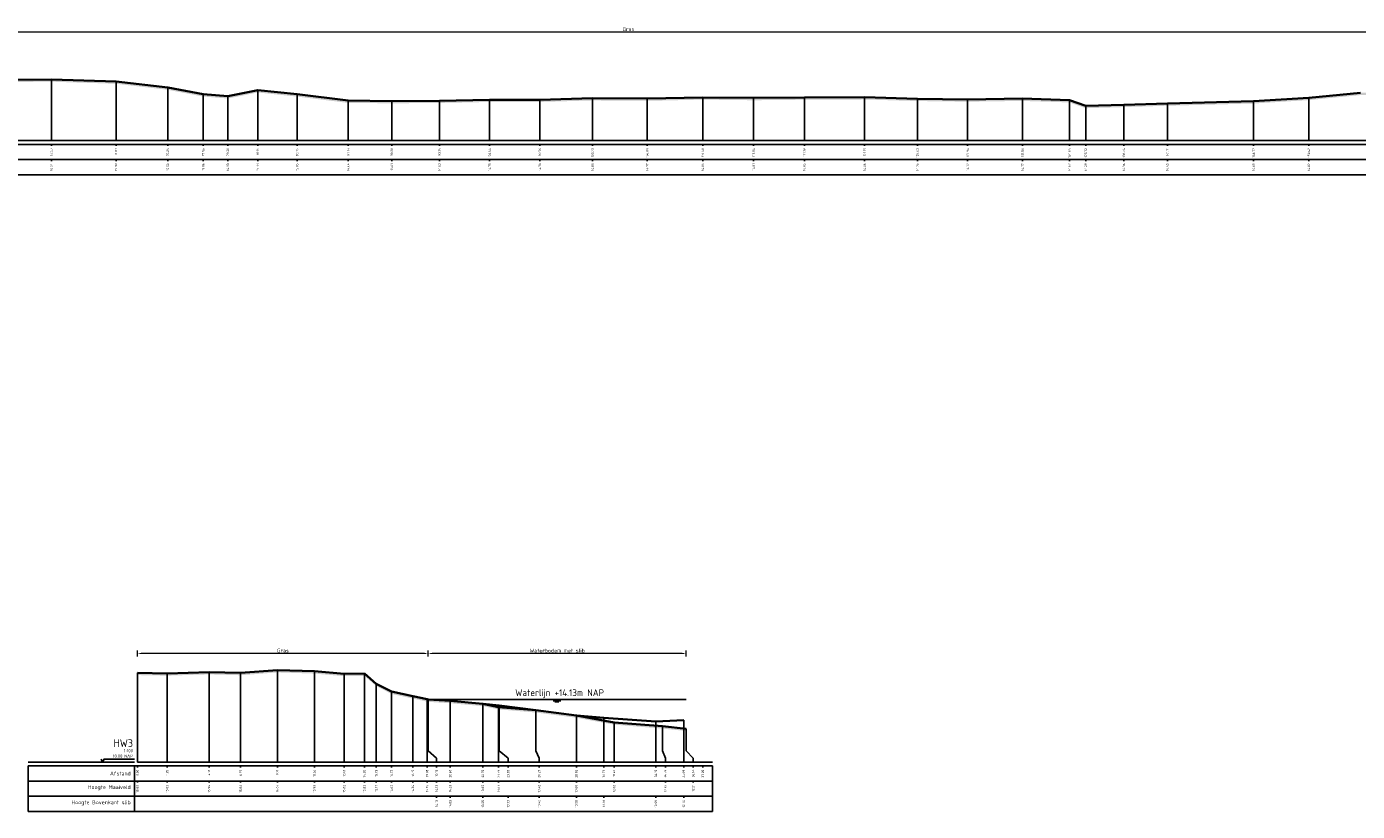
# Model space of a CAD drawing. Header units: metres. Extents: x 197883 to 206898, y 361907 to 364395.
# Tile 127 of 256: x 205850 to 205937, y 363363 to 363415. Entities that reach past the tile are written whole.
import ezdxf
from ezdxf.enums import TextEntityAlignment as Align

# ---------------------------------------------------------------- set-up
doc = ezdxf.new("R2010")
doc.units = ezdxf.units.M
doc.header["$PDMODE"] = 35
doc.header["$PDSIZE"] = 0.075
for name, color, linetype, lineweight in [('B-ME-GR-RIET-G', 120, 'Continuous', 13), ('X-ME-AL-PROFIEL_BOVENKANT SLIB-GD', 42, 'Continuous', 35), ('X-ME-AL-PROFIEL_HUIDIG MAAIVELD-GD', 252, 'Continuous', 0), ('X-XX-AL-DETAIL1-M', 7, 'Continuous', 18), ('X-XX-AL-DWARSPROFIEL_PROFIELLIJN MAAIVELD-GD', 8, 'Continuous', 35), ('X-XX-AL-NAP-T18', 7, 'Continuous', 18)]:
    doc.layers.add(name, color=color, linetype=linetype, lineweight=lineweight)
doc.layers.add('X-ME-AL-PROFIEL_WATERLIJN-GD', color=150, linetype='Continuous')
doc.layers.add('X-ME-AL-PROFIELRASTER-S', color=7, linetype='Continuous')
doc.styles.add('NLCS-ISO', font='NLCS-ISO.ttf', dxfattribs={"height": 1.8})
doc.styles.add('NLCS-ISO-ANNOTATIVE-T18', font='NLCS-ISO.ttf', dxfattribs={"height": 1.8})
doc.styles.add('NLCS-ISO-M100-T25', font='NLCS-ISO.ttf', dxfattribs={"height": 0.25})
doc.dimstyles.new('NLCS-M100-T25-PIJL_L2_H1', dxfattribs={"dimscale": 0.1, "dimtxt": 2.5, "dimasz": 2.5, "dimexe": 2, "dimexo": 2, "dimgap": 0.7, "dimtad": 1, "dimzin": 0, "dimdsep": 46, "dimtxsty": 'NLCS-ISO-M100-T25', "dimcen": 0, "dimdle": 2, "dimclrd": 256, "dimclre": 256, "dimclrt": 256, "dimadec": 1, "dimazin": 0, "dimtfac": 1, "dimtdec": 3, "dimtofl": 0, "dimtmove": 0, "dimatfit": 3, "dimfxl": 2, "dimfxlon": 1, "dimtfillclr": 256, "dimtolj": 1, "dimtzin": 0, "dimlwd": -1, "dimlwe": -1, "dimarcsym": 0})

# ---------------------------------------------------------------- blocks, each defined once
blk = doc.blocks.new('SAL-PROFIELRASTER-D')
at = {"color": 0, "linetype": 'ByBlock', "lineweight": -2, "flags": 128}
for points in [[(-2, 0), (-72, 0)], [(-24, 2), (-23, 0), (-22, 2), (-2, 2)], [(-72, -12.5), (-72, -2.5)], [(0, -2.5), (-72, -2.5)], [(-2, -12.5), (-2, -2.5)], [(0, -12.5), (-72, -12.5)]]:
    blk.add_lwpolyline(points, dxfattribs=at)
at = {"color": 0, "linetype": 'ByBlock', "lineweight": -2, "style": 'NLCS-ISO-ANNOTATIVE-T18'}
blk.add_text('NAP', height=2, dxfattribs=at).set_placement((-3, 3), align=Align.RIGHT)
blk.add_text('Afstand', height=2.5, dxfattribs=at).set_placement((-4.5, -7.5), align=Align.MIDDLE_RIGHT)
for tag, height, p in [('PROFIELNR', 5, (-3, 10)), ('NAP', 2, (-9.94, 3)), ('SCHAAL', 2, (-3, 6.5))]:
    blk.add_attdef(tag, text='', height=height, dxfattribs=at).set_placement(p, align=Align.RIGHT)
blk = doc.blocks.new('SAL-PROFIELRASTER_BALK_EIND1-D')
at = {"color": 0, "linetype": 'ByBlock', "lineweight": -2}
blk.add_line((1, -12.5), (1, -2.5), dxfattribs=at)
at = {"color": 0, "linetype": 'ByBlock', "lineweight": -2, "flags": 128}
for points in [[(0, 0), (1, 0)], [(0, -2.5), (1, -2.5)], [(0, -12.5), (1, -12.5)]]:
    blk.add_lwpolyline(points, dxfattribs=at)
blk = doc.blocks.new('SAL-PROFIELRASTER_BALK-D')
at = {"color": 0, "linetype": 'ByBlock', "lineweight": -2}
for p, q in [((-72, -12.5), (-72, -2.5)), ((-2, -2.5), (-2, -12.5)), ((0, -12.5), (-72, -12.5))]:
    blk.add_line(p, q, dxfattribs=at)
at = {"color": 0, "linetype": 'ByBlock', "lineweight": -2, "style": 'NLCS-ISO-ANNOTATIVE-T18'}
for tag, height, p in [('TITEL1', 2.5, (-4.5, -6.5)), ('TITEL2', 1.5, (-4.5, -9.5))]:
    blk.add_attdef(tag, text='', height=height, dxfattribs=at).set_placement(p, align=Align.MIDDLE_RIGHT)
blk = doc.blocks.new('SAL-PROFIELRASTER_BALK_EIND2-D')
at = {"color": 0, "linetype": 'ByBlock', "lineweight": -2}
for p, q in [((1, -2.5), (1, -12.5)), ((1, -12.5), (0, -12.5))]:
    blk.add_line(p, q, dxfattribs=at)
blk = doc.blocks.new('SAL-PROFIELRASTER_BALK_DATA-D')
at = {"color": 0, "linetype": 'ByBlock', "lineweight": -2}
blk.add_lwpolyline([(0, -3.5), (0, -2.5)], dxfattribs=at)
at = {"color": 0, "linetype": 'ByBlock', "lineweight": -2, "style": 'NLCS-ISO-ANNOTATIVE-T18'}
blk.add_attdef('GETAL', text='', height=1.5, rotation=90, dxfattribs=at).set_placement((0.75, -5), align=Align.RIGHT)
blk = doc.blocks.new('SAL-PROFIELRASTER_AANHAAL-D')
at = {"color": 9, "linetype": 'ByBlock', "lineweight": -2, "flags": 128}
blk.add_lwpolyline([(0, 1), (0, 0)], dxfattribs=at)
blk = doc.blocks.new('SAL-PROFIELRASTER_AANHAAL_STAGGER-D')
at = {"color": 9, "linetype": 'ByBlock', "lineweight": -2, "flags": 128}
for points in [[(0, 0), (0, -0.25)], [(0, -0.25), (1, -0.75)], [(1, -0.75), (1, -1)]]:
    blk.add_lwpolyline(points, dxfattribs=at)
blk = doc.blocks.new('*D64')
at = {"layer": 'Defpoints', "color": 0, "transparency": 16777216}
for p in [(205857.104, 363373.617), (205876.258, 363368.608), (205857.104, 363364.483)]:
    blk.add_point(p, dxfattribs=at)
at = {"layer": 'X-XX-AL-DETAIL1-M', "color": 253, "transparency": 16777216}
for p, q in [((205857.104, 363373.417), (205857.104, 363373.817)), ((205876.008, 363373.617), (205857.354, 363373.617)), ((205876.258, 363373.417), (205876.258, 363373.817))]:
    blk.add_line(p, q, dxfattribs=at)
for points in [[(205857.354, 363373.658), (205857.354, 363373.575), (205857.104, 363373.617)], [(205876.008, 363373.658), (205876.008, 363373.575), (205876.258, 363373.617)]]:
    blk.add_solid(points, dxfattribs=at)
at = {"layer": 'X-XX-AL-DETAIL1-M', "color": 253, "transparency": 16777216, "insert": (205866.681, 363373.812), "char_height": 0.25, "attachment_point": 5, "style": 'NLCS-ISO-M100-T25'}
blk.add_mtext('\\A1;Gras', dxfattribs=at)
blk = doc.blocks.new('*D65')
at = {"layer": 'Defpoints', "color": 0, "transparency": 16777216}
for p in [(205876.258, 363373.617), (205876.258, 363368.608), (205893.246, 363365.233)]:
    blk.add_point(p, dxfattribs=at)
at = {"layer": 'X-XX-AL-DETAIL1-M', "color": 253, "transparency": 16777216}
for p, q in [((205876.258, 363373.417), (205876.258, 363373.817)), ((205892.996, 363373.617), (205876.508, 363373.617)), ((205893.246, 363373.417), (205893.246, 363373.817))]:
    blk.add_line(p, q, dxfattribs=at)
for points in [[(205876.508, 363373.658), (205876.508, 363373.575), (205876.258, 363373.617)], [(205892.996, 363373.658), (205892.996, 363373.575), (205893.246, 363373.617)]]:
    blk.add_solid(points, dxfattribs=at)
at = {"layer": 'X-XX-AL-DETAIL1-M', "color": 253, "transparency": 16777216, "insert": (205884.752, 363373.812), "char_height": 0.25, "attachment_point": 5, "style": 'NLCS-ISO-M100-T25'}
blk.add_mtext('\\A1;Waterbodem met slib', dxfattribs=at)
blk = doc.blocks.new('*D84')
at = {"layer": 'Defpoints', "color": 0, "transparency": 16777216}
for p in [(205783.859, 363414.592), (205783.859, 363407.433), (206171.207, 363407.433)]:
    blk.add_point(p, dxfattribs=at)
at = {"layer": 'X-XX-AL-DETAIL1-M', "color": 253, "transparency": 16777216}
for p, q in [((205783.859, 363414.392), (205783.859, 363414.792)), ((206170.957, 363414.592), (205784.109, 363414.592)), ((206171.207, 363414.392), (206171.207, 363414.792))]:
    blk.add_line(p, q, dxfattribs=at)
for points in [[(205784.109, 363414.633), (205784.109, 363414.55), (205783.859, 363414.592)], [(206170.957, 363414.633), (206170.957, 363414.55), (206171.207, 363414.592)]]:
    blk.add_solid(points, dxfattribs=at)
at = {"layer": 'X-XX-AL-DETAIL1-M', "color": 253, "transparency": 16777216, "insert": (205889.45, 363414.787), "char_height": 0.25, "attachment_point": 5, "style": 'NLCS-ISO-M100-T25'}
blk.add_mtext('\\A1;Gras', dxfattribs=at)

msp = doc.modelspace()

# ---------------------------------------------------------------- hatches: boundary and pattern name
at = {"layer": 'X-ME-AL-PROFIEL_HUIDIG MAAIVELD-GD'}
h = msp.add_hatch(dxfattribs=at)
h.set_pattern_fill('AGR-MAAIVELD', color=256, scale=0.05, pattern_type=2)
h.set_pattern_definition([(45, (0, -954.30662), (-0.25000007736, 0.25000007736), []), (45, (-0.0357, -954.2709), (0, 0.50000015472), [0.3535535, -0.3535535]), (45, (-0.07143, -954.2352), (0, 0.50000015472), [0.3535535, -0.3535535]), (45, (-0.10764, -954.19898), (0, 0.50000015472), [0.3535535, -0.3535535]), (45, (-0.14286, -954.16376), (0, 0.50000015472), [0.3535535, -0.3535535]), (45, (-0.17857, -954.12805), (0, 0.50000015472), [0.3535535, -0.3535535]), (45, (-0.2143, -954.09233), (0, 0.50000015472), [0.3535535, -0.3535535]), (315, (0, -954.30662), (0.25000007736, 0.25000007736), []), (315, (0.0357, -954.2709), (0.50000015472, -1e-16), [0.3535535, -0.3535535]), (315, (0.07143, -954.2352), (0.50000015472, -1e-16), [0.3535535, -0.3535535]), (315, (0.10764, -954.19898), (0.50000015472, -1e-16), [0.3535535, -0.3535535]), (315, (0.14286, -954.16376), (0.50000015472, -1e-16), [0.3535535, -0.3535535]), (315, (0.17857, -954.12805), (0.50000015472, -1e-16), [0.3535535, -0.3535535]), (315, (0.2143, -954.09233), (0.50000015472, -1e-16), [0.3535535, -0.3535535])])
h.paths.add_polyline_path([(206171.207, 363410.481), (206171.207, 363410.331), (206168.768, 363410.369), (206167.246, 363410.287), (206164.445, 363410.393), (206161.657, 363410.488), (206158.942, 363410.648), (206156.155, 363410.782), (206153.362, 363410.952), (206150.43, 363411.119), (206147.42, 363411.289), (206144.576, 363411.416), (206141.734, 363411.674), (206138.218, 363411.877), (206134.691, 363412.029), (206130.992, 363412.051), (206128.061, 363412.08), (206124.826, 363411.991), (206121.683, 363411.971), (206118.545, 363411.947), (206114.591, 363412.008), (206110.867, 363412.031), (206106.693, 363411.973), (206103.107, 363411.957), (206099.169, 363411.942), (206095.442, 363411.834), (206091.707, 363411.723), (206087.85, 363411.622), (206084.102, 363411.584), (206080.69, 363411.544), (206077.239, 363411.53), (206073.858, 363411.469), (206070.94, 363411.402), (206067.452, 363411.442), (206064.26, 363411.433), (206061.168, 363411.429), (206057.221, 363411.432), (206053.888, 363411.366), (206050.806, 363411.338), (206047.746, 363411.327), (206044.325, 363411.351), (206041.065, 363411.33), (206037.959, 363411.315), (206035.498, 363411.244), (206032.535, 363411.234), (206029.215, 363411.215), (206026.339, 363411.247), (206022.973, 363411.281), (206019.921, 363411.361), (206016.785, 363411.376), (206013.776, 363411.434), (206010.613, 363411.483), (206007.756, 363411.554), (206004.656, 363411.632), (206000.574, 363411.745), (205997.253, 363411.839), (205994.034, 363411.835), (205990.119, 363411.859), (205986.627, 363411.88), (205983.535, 363411.774), (205979.638, 363411.796), (205976.138, 363411.869), (205972.966, 363411.815), (205969.267, 363411.86), (205965.283, 363411.746), (205961.231, 363411.729), (205957.433, 363411.641), (205953.63, 363411.397), (205949.284, 363411.026), (205945.328, 363410.744), (205940.977, 363410.53), (205937.68, 363410.437), (205934.283, 363410.107), (205930.633, 363409.88), (205924.964, 363409.734), (205922.096, 363409.645), (205919.582, 363409.568), (205918.501, 363409.952), (205915.416, 363410.05), (205911.798, 363410.002), (205908.49, 363410.042), (205905.007, 363410.145), (205901.042, 363410.128), (205897.696, 363410.095), (205894.342, 363410.135), (205890.691, 363410.057), (205887.086, 363410.082), (205883.616, 363409.983), (205880.299, 363409.982), (205876.996, 363409.917), (205873.856, 363409.894), (205870.993, 363409.919), (205867.616, 363410.337), (205865.021, 363410.61), (205863.057, 363410.212), (205861.435, 363410.339), (205859.099, 363410.785), (205855.688, 363411.182), (205851.43, 363411.318), (205847.165, 363411.285), (205843.7, 363411.206), (205839.878, 363411.15), (205835.955, 363411.123), (205831.932, 363411.193), (205828.12, 363411.288), (205824.83, 363411.232), (205821.403, 363411.291), (205817.267, 363411.274), (205813.366, 363411.186), (205808.794, 363411.121), (205804.53, 363411.091), (205801.002, 363410.95), (205797.033, 363410.771), (205793.304, 363410.658), (205789.633, 363410.694), (205786.376, 363410.827), (205783.859, 363410.625), (205783.859, 363410.775), (205786.376, 363410.977), (205789.633, 363410.844), (205793.304, 363410.808), (205797.033, 363410.921), (205801.002, 363411.1), (205804.53, 363411.241), (205808.794, 363411.271), (205813.366, 363411.336), (205817.267, 363411.424), (205821.403, 363411.441), (205824.83, 363411.382), (205828.12, 363411.438), (205831.932, 363411.343), (205835.955, 363411.273), (205839.878, 363411.3), (205843.7, 363411.356), (205847.165, 363411.435), (205851.43, 363411.468), (205855.688, 363411.332), (205859.099, 363410.935), (205861.435, 363410.489), (205863.057, 363410.362), (205865.021, 363410.76), (205867.616, 363410.487), (205870.993, 363410.069), (205873.856, 363410.044), (205876.996, 363410.067), (205880.299, 363410.132), (205883.616, 363410.133), (205887.086, 363410.232), (205890.691, 363410.207), (205894.342, 363410.285), (205897.696, 363410.245), (205901.042, 363410.278), (205905.007, 363410.295), (205908.49, 363410.192), (205911.798, 363410.152), (205915.416, 363410.2), (205918.501, 363410.102), (205919.582, 363409.718), (205922.096, 363409.795), (205924.964, 363409.884), (205930.633, 363410.03), (205934.283, 363410.257), (205937.68, 363410.587), (205940.977, 363410.68), (205945.328, 363410.894), (205949.284, 363411.176), (205953.63, 363411.547), (205957.433, 363411.791), (205961.231, 363411.879), (205965.283, 363411.896), (205969.267, 363412.01), (205972.966, 363411.965), (205976.138, 363412.019), (205979.638, 363411.946), (205983.535, 363411.924), (205986.627, 363412.03), (205990.119, 363412.009), (205994.034, 363411.985), (205997.253, 363411.989), (206000.574, 363411.895), (206004.656, 363411.782), (206007.756, 363411.704), (206010.613, 363411.633), (206013.776, 363411.584), (206016.785, 363411.526), (206019.921, 363411.511), (206022.973, 363411.431), (206026.339, 363411.397), (206029.215, 363411.365), (206032.535, 363411.384), (206035.498, 363411.394), (206037.959, 363411.465), (206041.065, 363411.48), (206044.325, 363411.501), (206047.746, 363411.477), (206050.806, 363411.488), (206053.888, 363411.516), (206057.221, 363411.582), (206061.168, 363411.579), (206064.26, 363411.583), (206067.452, 363411.592), (206070.94, 363411.552), (206073.858, 363411.619), (206077.239, 363411.68), (206080.69, 363411.694), (206084.102, 363411.734), (206087.85, 363411.772), (206091.707, 363411.873), (206095.442, 363411.984), (206099.169, 363412.092), (206103.107, 363412.107), (206106.693, 363412.123), (206110.867, 363412.181), (206114.591, 363412.158), (206118.545, 363412.097), (206121.683, 363412.121), (206124.826, 363412.141), (206128.061, 363412.23), (206130.992, 363412.201), (206134.691, 363412.179), (206138.218, 363412.027), (206141.734, 363411.824), (206144.576, 363411.566), (206147.42, 363411.439), (206150.43, 363411.269), (206153.362, 363411.102), (206156.155, 363410.932), (206158.942, 363410.798), (206161.657, 363410.638), (206164.445, 363410.543), (206167.246, 363410.437), (206168.768, 363410.519)])
h = msp.add_hatch(dxfattribs=at)
h.set_pattern_fill('AGR-MAAIVELD', color=256, scale=0.05, pattern_type=2)
h.set_pattern_definition([(45, (70.56093, -938.76794), (-0.25000007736, 0.25000007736), []), (45, (70.52522, -938.73222), (0, 0.50000015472), [0.3535535, -0.3535535]), (45, (70.4895, -938.6965), (0, 0.50000015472), [0.3535535, -0.3535535]), (45, (70.4533, -938.6603), (0, 0.50000015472), [0.3535535, -0.3535535]), (45, (70.41808, -938.62508), (0, 0.50000015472), [0.3535535, -0.3535535]), (45, (70.38236, -938.58937), (0, 0.50000015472), [0.3535535, -0.3535535]), (45, (70.34665, -938.55365), (0, 0.50000015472), [0.3535535, -0.3535535]), (315, (70.56093, -938.76794), (0.25000007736, 0.25000007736), []), (315, (70.59665, -938.73222), (0.50000015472, -1e-16), [0.3535535, -0.3535535]), (315, (70.63236, -938.6965), (0.50000015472, -1e-16), [0.3535535, -0.3535535]), (315, (70.66858, -938.6603), (0.50000015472, -1e-16), [0.3535535, -0.3535535]), (315, (70.7038, -938.62508), (0.50000015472, -1e-16), [0.3535535, -0.3535535]), (315, (70.7395, -938.58937), (0.50000015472, -1e-16), [0.3535535, -0.3535535]), (315, (70.77522, -938.55365), (0.50000015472, -1e-16), [0.3535535, -0.3535535])])
h.paths.add_polyline_path([(205873.838, 363371.103), (205872.83, 363371.628), (205872.058, 363372.291), (205870.712, 363372.278), (205868.761, 363372.446), (205866.318, 363372.523), (205863.894, 363372.336), (205861.816, 363372.394), (205859.055, 363372.31), (205857.104, 363372.345), (205857.104, 363372.195), (205859.055, 363372.16), (205861.816, 363372.244), (205863.894, 363372.186), (205866.318, 363372.373), (205868.761, 363372.296), (205870.712, 363372.128), (205872.058, 363372.141), (205872.83, 363371.478), (205873.838, 363370.953), (205875.25, 363370.649), (205876.181, 363370.449), (205876.258, 363370.433), (205877.706, 363370.34), (205879.859, 363370.153), (205880.898, 363369.936), (205883.337, 363369.731), (205886.023, 363369.383), (205888.5, 363368.93), (205891.695, 363368.67), (205893.246, 363368.513), (205893.246, 363368.663), (205891.695, 363368.82), (205888.5, 363369.08), (205886.023, 363369.533), (205883.337, 363369.881), (205880.898, 363370.086), (205879.859, 363370.303), (205877.706, 363370.49), (205876.258, 363370.583), (205876.181, 363370.599), (205875.25, 363370.799)])

# ---------------------------------------------------------------- linework, layer by layer
at = {"layer": 'B-ME-GR-RIET-G'}
for points in [[(205857.104, 363372.195), (205857.104, 363372.345)], [(205893.246, 363368.513), (205893.246, 363368.663)]]:
    msp.add_lwpolyline(points, dxfattribs=at)
at = {"layer": 'X-ME-AL-PROFIEL_BOVENKANT SLIB-GD'}
msp.add_lwpolyline([(205876.258, 363370.583), (205877.706, 363370.49), (205879.859, 363370.303), (205880.936, 363370.183), (205883.337, 363369.881), (205886.023, 363369.533), (205887.836, 363369.369), (205891.256, 363369.144), (205893.093, 363369.22)], dxfattribs=at)
at = {"layer": 'X-ME-AL-PROFIEL_WATERLIJN-GD'}
for points in [[(205876.258, 363370.583), (205893.246, 363370.583)], [(205884.49, 363370.502), (205884.99, 363370.502)], [(205884.609, 363370.429), (205884.859, 363370.429)]]:
    msp.add_lwpolyline(points, dxfattribs=at)
at = {"layer": 'X-XX-AL-DWARSPROFIEL_PROFIELLIJN MAAIVELD-GD'}
for points in [[(205847.165, 363411.435), (205851.43, 363411.468), (205855.688, 363411.332), (205859.099, 363410.935), (205861.435, 363410.489), (205863.057, 363410.362), (205865.021, 363410.76), (205867.616, 363410.487), (205870.993, 363410.069), (205873.856, 363410.044), (205876.996, 363410.067), (205880.299, 363410.132), (205883.616, 363410.133), (205887.086, 363410.232), (205890.691, 363410.207), (205894.342, 363410.285), (205897.696, 363410.245), (205901.042, 363410.278), (205905.007, 363410.295), (205908.49, 363410.192), (205911.798, 363410.152), (205915.416, 363410.2), (205918.501, 363410.102), (205919.582, 363409.718), (205922.096, 363409.795), (205924.964, 363409.884), (205930.633, 363410.03), (205934.283, 363410.257), (205937.68, 363410.587)], [(205857.104, 363372.345), (205859.055, 363372.31), (205861.816, 363372.394), (205863.894, 363372.336), (205866.318, 363372.523), (205868.761, 363372.446), (205870.712, 363372.278), (205872.058, 363372.291), (205872.83, 363371.628), (205873.838, 363371.103), (205875.25, 363370.799), (205876.181, 363370.599), (205876.258, 363370.583), (205877.706, 363370.49), (205879.859, 363370.303), (205880.898, 363370.086), (205883.337, 363369.881), (205886.023, 363369.533), (205888.5, 363369.08), (205891.695, 363368.82), (205893.246, 363368.663)]]:
    msp.add_lwpolyline(points, dxfattribs=at)

# ---------------------------------------------------------------- block references
at = {"layer": 'X-ME-AL-PROFIELRASTER-S'}
for p, yscale in [((205851.43, 363407.433), 4.035), ((205855.688, 363407.433), 3.898999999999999), ((205859.099, 363407.433), 3.502000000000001), ((205861.435, 363407.433), 3.055999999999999), ((205865.021, 363407.433), 3.327), ((205867.616, 363407.433), 3.054), ((205863.057, 363407.433), 2.929), ((205870.993, 363407.433), 2.635999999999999), ((205873.856, 363407.433), 2.611000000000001), ((205876.996, 363407.433), 2.634), ((205880.299, 363407.433), 2.699), ((205883.616, 363407.433), 2.699999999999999), ((205887.086, 363407.433), 2.798999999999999), ((205890.691, 363407.433), 2.773999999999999), ((205894.342, 363407.433), 2.852), ((205897.696, 363407.433), 2.811999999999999), ((205901.042, 363407.433), 2.845000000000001), ((205905.007, 363407.433), 2.862), ((205908.49, 363407.433), 2.759), ((205911.798, 363407.433), 2.718999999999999), ((205915.416, 363407.433), 2.766999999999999), ((205918.501, 363407.433), 2.669), ((205919.582, 363407.433), 2.285), ((205922.096, 363407.433), 2.362), ((205924.964, 363407.433), 2.451000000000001), ((205930.633, 363407.433), 2.597), ((205934.283, 363407.433), 2.824), ((205857.104, 363366.458), 5.887), ((205859.055, 363366.458), 5.852), ((205861.816, 363366.458), 5.936), ((205863.894, 363366.458), 5.878), ((205866.318, 363366.458), 6.065000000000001), ((205868.761, 363366.458), 5.988), ((205870.712, 363366.458), 5.82), ((205872.058, 363366.458), 5.833), ((205872.83, 363366.458), 5.17), ((205873.838, 363366.458), 4.645), ((205875.25, 363366.458), 4.340999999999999), ((205876.181, 363366.458), 4.141), ((205876.258, 363367.458), 3.125), ((205876.258, 363367.458), 3.125), ((205876.258, 363367.458), 3.125), ((205876.258, 363367.458), 3.125), ((205877.706, 363366.458), 4.032), ((205877.706, 363366.458), 4.032), ((205879.859, 363366.458), 3.845000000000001), ((205879.859, 363366.458), 3.845000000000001), ((205880.936, 363367.458), 2.725), ((205880.898, 363366.458), 3.628), ((205883.337, 363367.458), 2.423), ((205886.023, 363366.458), 3.074999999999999), ((205887.836, 363366.458), 2.911), ((205888.5, 363366.458), 2.622), ((205891.256, 363366.458), 2.686), ((205891.695, 363367.458), 1.362), ((205893.093, 363366.458), 2.762), ((205893.246, 363367.458), 1.205)]:
    msp.add_blockref('SAL-PROFIELRASTER_AANHAAL-D', p, dxfattribs=dict(at, yscale=yscale))
at = {"layer": 'X-ME-AL-PROFIELRASTER-S', "yscale": 0.1}
for name, p, xscale, zscale in [('SAL-PROFIELRASTER_BALK_EIND1-D', (205783.859, 363407.433), 387.9734933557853, 387.9734933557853), ('SAL-PROFIELRASTER_BALK_EIND2-D', (205783.859, 363406.433), 387.9734933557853, 387.9734933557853), ('SAL-PROFIELRASTER_BALK_EIND1-D', (205857.104, 363366.458), 37.87378587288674, 37.87378587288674), ('SAL-PROFIELRASTER_BALK_EIND2-D', (205857.104, 363365.458), 37.87378587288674, 37.87378587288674), ('SAL-PROFIELRASTER_BALK_EIND2-D', (205857.104, 363364.458), 37.87378587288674, 37.87378587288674)]:
    msp.add_blockref(name, p, dxfattribs=dict(at, xscale=xscale, zscale=zscale))
at = {"layer": 'X-ME-AL-PROFIELRASTER-S', "xscale": 0.1, "yscale": 0.1, "zscale": 0.1}
for name, p, values in [('SAL-PROFIELRASTER_BALK_DATA-D', (205851.43, 363407.433), {'GETAL': '67.57'}), ('SAL-PROFIELRASTER_BALK_DATA-D', (205855.688, 363407.433), {'GETAL': '71.83'}), ('SAL-PROFIELRASTER_BALK_DATA-D', (205859.099, 363407.433), {'GETAL': '75.24'}), ('SAL-PROFIELRASTER_BALK_DATA-D', (205861.435, 363407.433), {'GETAL': '77.58'}), ('SAL-PROFIELRASTER_BALK_DATA-D', (205863.057, 363407.433), {'GETAL': '79.20'}), ('SAL-PROFIELRASTER_BALK_DATA-D', (205865.021, 363407.433), {'GETAL': '81.16'}), ('SAL-PROFIELRASTER_BALK_DATA-D', (205867.616, 363407.433), {'GETAL': '83.76'}), ('SAL-PROFIELRASTER_BALK_DATA-D', (205870.993, 363407.433), {'GETAL': '87.13'}), ('SAL-PROFIELRASTER_BALK_DATA-D', (205873.856, 363407.433), {'GETAL': '90.00'}), ('SAL-PROFIELRASTER_BALK_DATA-D', (205876.996, 363407.433), {'GETAL': '93.14'}), ('SAL-PROFIELRASTER_BALK_DATA-D', (205880.299, 363407.433), {'GETAL': '96.44'}), ('SAL-PROFIELRASTER_BALK_DATA-D', (205883.616, 363407.433), {'GETAL': '99.76'}), ('SAL-PROFIELRASTER_BALK_DATA-D', (205887.086, 363407.433), {'GETAL': '103.23'}), ('SAL-PROFIELRASTER_BALK_DATA-D', (205890.691, 363407.433), {'GETAL': '106.83'}), ('SAL-PROFIELRASTER_BALK_DATA-D', (205894.342, 363407.433), {'GETAL': '110.48'}), ('SAL-PROFIELRASTER_BALK_DATA-D', (205897.696, 363407.433), {'GETAL': '113.84'}), ('SAL-PROFIELRASTER_BALK_DATA-D', (205901.042, 363407.433), {'GETAL': '117.18'}), ('SAL-PROFIELRASTER_BALK_DATA-D', (205905.007, 363407.433), {'GETAL': '121.15'}), ('SAL-PROFIELRASTER_BALK_DATA-D', (205908.49, 363407.433), {'GETAL': '124.63'}), ('SAL-PROFIELRASTER_BALK_DATA-D', (205911.798, 363407.433), {'GETAL': '127.94'}), ('SAL-PROFIELRASTER_BALK_DATA-D', (205915.416, 363407.433), {'GETAL': '131.56'}), ('SAL-PROFIELRASTER_BALK_DATA-D', (205918.501, 363407.433), {'GETAL': '134.64'}), ('SAL-PROFIELRASTER_BALK_DATA-D', (205919.582, 363407.433), {'GETAL': '135.72'}), ('SAL-PROFIELRASTER_BALK_DATA-D', (205922.096, 363407.433), {'GETAL': '138.24'}), ('SAL-PROFIELRASTER_BALK_DATA-D', (205924.964, 363407.433), {'GETAL': '141.11'}), ('SAL-PROFIELRASTER_BALK_DATA-D', (205930.633, 363407.433), {'GETAL': '146.77'}), ('SAL-PROFIELRASTER_BALK_DATA-D', (205934.283, 363407.433), {'GETAL': '150.42'}), ('SAL-PROFIELRASTER_BALK_DATA-D', (205851.43, 363406.433), {'GETAL': '16.04'}), ('SAL-PROFIELRASTER_BALK_DATA-D', (205855.688, 363406.433), {'GETAL': '15.90'}), ('SAL-PROFIELRASTER_BALK_DATA-D', (205859.099, 363406.433), {'GETAL': '15.50'}), ('SAL-PROFIELRASTER_BALK_DATA-D', (205861.435, 363406.433), {'GETAL': '15.06'}), ('SAL-PROFIELRASTER_BALK_DATA-D', (205863.057, 363406.433), {'GETAL': '14.93'}), ('SAL-PROFIELRASTER_BALK_DATA-D', (205865.021, 363406.433), {'GETAL': '15.33'}), ('SAL-PROFIELRASTER_BALK_DATA-D', (205867.616, 363406.433), {'GETAL': '15.05'}), ('SAL-PROFIELRASTER_BALK_DATA-D', (205870.993, 363406.433), {'GETAL': '14.64'}), ('SAL-PROFIELRASTER_BALK_DATA-D', (205873.856, 363406.433), {'GETAL': '14.61'}), ('SAL-PROFIELRASTER_BALK_DATA-D', (205876.996, 363406.433), {'GETAL': '14.63'}), ('SAL-PROFIELRASTER_BALK_DATA-D', (205880.299, 363406.433), {'GETAL': '14.70'}), ('SAL-PROFIELRASTER_BALK_DATA-D', (205883.616, 363406.433), {'GETAL': '14.70'}), ('SAL-PROFIELRASTER_BALK_DATA-D', (205887.086, 363406.433), {'GETAL': '14.80'}), ('SAL-PROFIELRASTER_BALK_DATA-D', (205890.691, 363406.433), {'GETAL': '14.77'}), ('SAL-PROFIELRASTER_BALK_DATA-D', (205894.342, 363406.433), {'GETAL': '14.85'}), ('SAL-PROFIELRASTER_BALK_DATA-D', (205897.696, 363406.433), {'GETAL': '14.81'}), ('SAL-PROFIELRASTER_BALK_DATA-D', (205901.042, 363406.433), {'GETAL': '14.85'}), ('SAL-PROFIELRASTER_BALK_DATA-D', (205905.007, 363406.433), {'GETAL': '14.86'}), ('SAL-PROFIELRASTER_BALK_DATA-D', (205908.49, 363406.433), {'GETAL': '14.76'}), ('SAL-PROFIELRASTER_BALK_DATA-D', (205911.798, 363406.433), {'GETAL': '14.72'}), ('SAL-PROFIELRASTER_BALK_DATA-D', (205915.416, 363406.433), {'GETAL': '14.77'}), ('SAL-PROFIELRASTER_BALK_DATA-D', (205918.501, 363406.433), {'GETAL': '14.67'}), ('SAL-PROFIELRASTER_BALK_DATA-D', (205919.582, 363406.433), {'GETAL': '14.29'}), ('SAL-PROFIELRASTER_BALK_DATA-D', (205922.096, 363406.433), {'GETAL': '14.36'}), ('SAL-PROFIELRASTER_BALK_DATA-D', (205924.964, 363406.433), {'GETAL': '14.45'}), ('SAL-PROFIELRASTER_BALK_DATA-D', (205930.633, 363406.433), {'GETAL': '14.60'}), ('SAL-PROFIELRASTER_BALK_DATA-D', (205934.283, 363406.433), {'GETAL': '14.82'}), ('SAL-PROFIELRASTER-D', (205857.104, 363366.458), {'PROFIELNR': 'HW3', 'SCHAAL': '1:100', 'NAP': '10.00'}), ('SAL-PROFIELRASTER_BALK_DATA-D', (205857.104, 363366.458), {'GETAL': '0.00'}), ('SAL-PROFIELRASTER_BALK_DATA-D', (205859.055, 363366.458), {'GETAL': '1.95'}), ('SAL-PROFIELRASTER_BALK_DATA-D', (205861.816, 363366.458), {'GETAL': '4.71'}), ('SAL-PROFIELRASTER_BALK_DATA-D', (205863.894, 363366.458), {'GETAL': '6.79'}), ('SAL-PROFIELRASTER_BALK_DATA-D', (205866.318, 363366.458), {'GETAL': '9.21'}), ('SAL-PROFIELRASTER_BALK_DATA-D', (205868.761, 363366.458), {'GETAL': '11.66'}), ('SAL-PROFIELRASTER_BALK_DATA-D', (205870.712, 363366.458), {'GETAL': '13.61'}), ('SAL-PROFIELRASTER_BALK_DATA-D', (205872.058, 363366.458), {'GETAL': '14.95'}), ('SAL-PROFIELRASTER_BALK_DATA-D', (205872.83, 363366.458), {'GETAL': '15.73'}), ('SAL-PROFIELRASTER_BALK_DATA-D', (205873.838, 363366.458), {'GETAL': '16.73'}), ('SAL-PROFIELRASTER_BALK_DATA-D', (205875.25, 363366.458), {'GETAL': '18.15'}), ('SAL-PROFIELRASTER_BALK_DATA-D', (205876.181, 363366.458), {'GETAL': '19.08'}), ('SAL-PROFIELRASTER_BALK_DATA-D', (205876.806, 363366.458), {'GETAL': '19.15'}), ('SAL-PROFIELRASTER_BALK_DATA-D', (205876.806, 363366.458), {'GETAL': '19.15'}), ('SAL-PROFIELRASTER_BALK_DATA-D', (205876.806, 363366.458), {'GETAL': '19.15'}), ('SAL-PROFIELRASTER_BALK_DATA-D', (205876.806, 363366.458), {'GETAL': '19.15'}), ('SAL-PROFIELRASTER_BALK_DATA-D', (205877.706, 363366.458), {'GETAL': '20.60'}), ('SAL-PROFIELRASTER_BALK_DATA-D', (205877.706, 363366.458), {'GETAL': '20.60'}), ('SAL-PROFIELRASTER_BALK_DATA-D', (205879.859, 363366.458), {'GETAL': '22.75'}), ('SAL-PROFIELRASTER_BALK_DATA-D', (205879.859, 363366.458), {'GETAL': '22.75'}), ('SAL-PROFIELRASTER_BALK_DATA-D', (205880.898, 363366.458), {'GETAL': '23.79'}), ('SAL-PROFIELRASTER_BALK_DATA-D', (205881.523, 363366.458), {'GETAL': '23.83'}), ('SAL-PROFIELRASTER_BALK_DATA-D', (205883.559, 363366.458), {'GETAL': '26.23'}), ('SAL-PROFIELRASTER_BALK_DATA-D', (205886.023, 363366.458), {'GETAL': '28.92'}), ('SAL-PROFIELRASTER_BALK_DATA-D', (205887.836, 363366.458), {'GETAL': '30.73'}), ('SAL-PROFIELRASTER_BALK_DATA-D', (205888.5, 363366.458), {'GETAL': '31.40'}), ('SAL-PROFIELRASTER_BALK_DATA-D', (205891.256, 363366.458), {'GETAL': '34.15'}), ('SAL-PROFIELRASTER_BALK_DATA-D', (205891.881, 363366.458), {'GETAL': '34.59'}), ('SAL-PROFIELRASTER_BALK_DATA-D', (205893.093, 363366.458), {'GETAL': '35.99'}), ('SAL-PROFIELRASTER_BALK_DATA-D', (205893.718, 363366.458), {'GETAL': '36.14'}), ('SAL-PROFIELRASTER_BALK_DATA-D', (205894.353, 363366.458), {'GETAL': '37.25'}), ('SAL-PROFIELRASTER_BALK-D', (205857.104, 363365.458), {'TITEL1': 'Hoogte Maaiveld'}), ('SAL-PROFIELRASTER_BALK_DATA-D', (205857.104, 363365.458), {'GETAL': '15.89'}), ('SAL-PROFIELRASTER_BALK_DATA-D', (205859.055, 363365.458), {'GETAL': '15.85'}), ('SAL-PROFIELRASTER_BALK_DATA-D', (205861.816, 363365.458), {'GETAL': '15.94'}), ('SAL-PROFIELRASTER_BALK_DATA-D', (205863.894, 363365.458), {'GETAL': '15.88'}), ('SAL-PROFIELRASTER_BALK_DATA-D', (205866.318, 363365.458), {'GETAL': '16.07'}), ('SAL-PROFIELRASTER_BALK_DATA-D', (205868.761, 363365.458), {'GETAL': '15.99'}), ('SAL-PROFIELRASTER_BALK_DATA-D', (205870.712, 363365.458), {'GETAL': '15.82'}), ('SAL-PROFIELRASTER_BALK_DATA-D', (205872.058, 363365.458), {'GETAL': '15.83'}), ('SAL-PROFIELRASTER_BALK_DATA-D', (205872.83, 363365.458), {'GETAL': '15.17'}), ('SAL-PROFIELRASTER_BALK_DATA-D', (205873.838, 363365.458), {'GETAL': '14.65'}), ('SAL-PROFIELRASTER_BALK_DATA-D', (205875.25, 363365.458), {'GETAL': '14.34'}), ('SAL-PROFIELRASTER_BALK_DATA-D', (205876.181, 363365.458), {'GETAL': '14.14'}), ('SAL-PROFIELRASTER_BALK_DATA-D', (205876.806, 363365.458), {'GETAL': '14.13'}), ('SAL-PROFIELRASTER_BALK_DATA-D', (205877.706, 363365.458), {'GETAL': '14.03'}), ('SAL-PROFIELRASTER_BALK_DATA-D', (205879.859, 363365.458), {'GETAL': '13.85'}), ('SAL-PROFIELRASTER_BALK_DATA-D', (205880.898, 363365.458), {'GETAL': '13.63'}), ('SAL-PROFIELRASTER_BALK_DATA-D', (205883.559, 363365.458), {'GETAL': '13.42'}), ('SAL-PROFIELRASTER_BALK_DATA-D', (205886.023, 363365.458), {'GETAL': '13.08'}), ('SAL-PROFIELRASTER_BALK_DATA-D', (205888.5, 363365.458), {'GETAL': '12.62'}), ('SAL-PROFIELRASTER_BALK_DATA-D', (205891.881, 363365.458), {'GETAL': '12.36'}), ('SAL-PROFIELRASTER_BALK_DATA-D', (205893.718, 363365.458), {'GETAL': '12.21'}), ('SAL-PROFIELRASTER_BALK-D', (205857.104, 363364.458), {'TITEL1': 'Hoogte Bovenkant slib'}), ('SAL-PROFIELRASTER_BALK_DATA-D', (205876.806, 363364.458), {'GETAL': '14.13'}), ('SAL-PROFIELRASTER_BALK_DATA-D', (205877.706, 363364.458), {'GETAL': '14.03'}), ('SAL-PROFIELRASTER_BALK_DATA-D', (205879.859, 363364.458), {'GETAL': '13.85'}), ('SAL-PROFIELRASTER_BALK_DATA-D', (205881.523, 363364.458), {'GETAL': '13.73'}), ('SAL-PROFIELRASTER_BALK_DATA-D', (205883.559, 363364.458), {'GETAL': '13.42'}), ('SAL-PROFIELRASTER_BALK_DATA-D', (205886.023, 363364.458), {'GETAL': '13.08'}), ('SAL-PROFIELRASTER_BALK_DATA-D', (205887.836, 363364.458), {'GETAL': '12.91'}), ('SAL-PROFIELRASTER_BALK_DATA-D', (205891.256, 363364.458), {'GETAL': '12.69'}), ('SAL-PROFIELRASTER_BALK_DATA-D', (205893.093, 363364.458), {'GETAL': '12.76'})]:
    msp.add_blockref(name, p, dxfattribs=at).add_auto_attribs(values)
at = {"layer": 'X-ME-AL-PROFIELRASTER-S'}
for p, xscale, zscale in [((205876.258, 363367.458), 0.5479486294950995, 0.5479486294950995), ((205876.258, 363367.458), 0.5479486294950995, 0.5479486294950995), ((205876.258, 363367.458), 0.5479486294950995, 0.5479486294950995), ((205876.258, 363367.458), 0.5479486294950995, 0.5479486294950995), ((205880.936, 363367.458), 0.5865749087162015, 0.5865749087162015), ((205883.337, 363367.458), 0.2217721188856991, 0.2217721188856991), ((205891.695, 363367.458), 0.1857934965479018, 0.1857934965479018), ((205893.246, 363367.458), 0.4719598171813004, 0.4719598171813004)]:
    msp.add_blockref('SAL-PROFIELRASTER_AANHAAL_STAGGER-D', p, dxfattribs=dict(at, xscale=xscale, zscale=zscale))

# ---------------------------------------------------------------- texts
at = {"layer": 'X-XX-AL-NAP-T18', "color": 10, "insert": (205881.989, 363370.673), "char_height": 0.45, "width": 15.43377, "attachment_point": 7, "style": 'NLCS-ISO'}
msp.add_mtext('Waterlijn +14.13m NAP', dxfattribs=at)

# ---------------------------------------------------------------- dimensions: what is measured, and where the dimension line sits
at = {"layer": 'X-XX-AL-DETAIL1-M', "color": 253}
for base, p1, p2, text, picture, middle in [((205783.859, 363414.592), (206171.207, 363407.433), (205783.859, 363407.433), 'Gras', '*D84', (205889.45, 363414.592)), ((205857.104, 363373.617), (205876.258, 363368.608), (205857.104, 363364.483), 'Gras', '*D64', (205866.681, 363373.617)), ((205876.258, 363373.617), (205893.246, 363365.233), (205876.258, 363368.608), 'Waterbodem met slib', '*D65', (205884.752, 363373.617))]:
    dim = msp.add_linear_dim(base=base, p1=p1, p2=p2, text=text, dimstyle='NLCS-M100-T25-PIJL_L2_H1', override={"dimclrd": 253, "dimclre": 253, "dimclrt": 253}, dxfattribs=at)
    dim.commit()
    dim.dimension.update_dxf_attribs({"geometry": picture, "text_midpoint": middle, "dimtype": 160})

doc.saveas('drawing.dxf')
